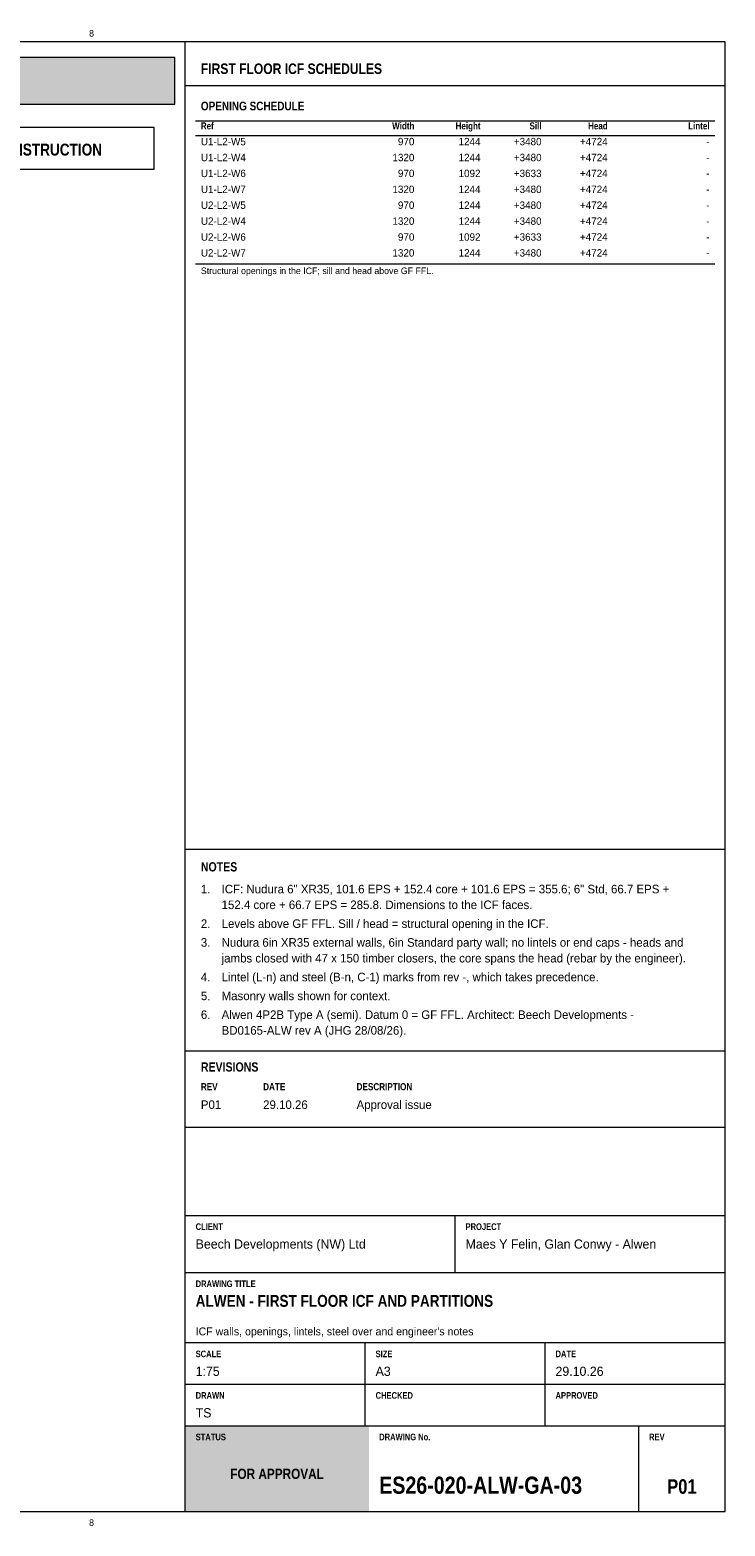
# Model space of a CAD drawing. Header units: millimetres. Extents: x 17 to 413, y 4 to 292.
# Tile 4 of 4: x 279 to 413, y 4 to 292. Entities that reach past the tile are written whole.
import ezdxf
from ezdxf.enums import TextEntityAlignment as Align

# ---------------------------------------------------------------- set-up
doc = ezdxf.new("R2010")
doc.units = ezdxf.units.MM
for name, color, linetype in [('FILL-TEAL', 7, 'Continuous'), ('FILL-WHITE', 7, 'Continuous'), ('LINE-INK', 7, 'Continuous'), ('LINE-RED', 7, 'Continuous'), ('LINE-TEAL', 7, 'Continuous'), ('TEXT-EPS', 7, 'Continuous'), ('TEXT-INK', 7, 'Continuous'), ('TEXT-RED', 7, 'Continuous'), ('TEXT-STEEL_GREY', 7, 'Continuous'), ('TEXT-TEAL', 7, 'Continuous'), ('TEXT-WHITE', 7, 'Continuous')]:
    doc.layers.add(name, color=color, linetype=linetype)
doc.styles.add('OpenSansCondensed-Bold', font='OpenSansCondensed-Bold.ttf')

msp = doc.modelspace()

# ---------------------------------------------------------------- hatches: boundary and pattern name
at = {"layer": 'FILL-TEAL', "true_color": 0x009e85}
h = msp.add_hatch(color=256, dxfattribs=at)
h.dxf.hatch_style = 1
h.paths.add_polyline_path([(309.01, 7), (344.37, 7), (344.37, 23.5), (309.01, 23.5)])
at = {"layer": 'FILL-WHITE', "true_color": 0xfff5f0}
h = msp.add_hatch(color=256, dxfattribs=at)
h.dxf.hatch_style = 1
h.paths.add_polyline_path([(23, 278), (307, 278), (307, 287), (23, 287)])

# ---------------------------------------------------------------- linework, layer by layer
at = {"layer": 'LINE-INK', "lineweight": 5}
for p, q in [((309, 7), (309, 290)), ((311, 274.8), (411, 274.8)), ((311, 271.94), (411, 271.94)), ((311, 247.24), (411, 247.24)), ((309, 134.54), (413, 134.54)), ((309, 95.7), (413, 95.7)), ((309, 81), (413, 81)), ((309, 64), (413, 64)), ((361, 53), (361, 64)), ((309, 53), (413, 53)), ((309, 39.5), (413, 39.5)), ((343.67, 31.5), (343.67, 39.5)), ((378.33, 31.5), (378.33, 39.5)), ((309, 31.5), (413, 31.5)), ((343.67, 23.5), (343.67, 31.5)), ((378.33, 23.5), (378.33, 31.5)), ((309, 23.5), (413, 23.5)), ((396.36, 7), (396.36, 23.5))]:
    msp.add_line(p, q, dxfattribs=at)
msp.add_lwpolyline([(20, 7), (413, 7), (413, 290), (20, 290)], close=True, dxfattribs=at)
at = {"layer": 'LINE-RED', "lineweight": 5}
for points in [[(23, 278), (307, 278), (307, 287), (23, 287)], [(226.21, 265.5), (303, 265.5), (303, 273.5), (226.21, 273.5)]]:
    msp.add_lwpolyline(points, close=True, dxfattribs=at)
at = {"layer": 'LINE-TEAL', "lineweight": 5}
msp.add_line((309, 281.6), (413, 281.6), dxfattribs=at)

# ---------------------------------------------------------------- texts
at = {"layer": 'TEXT-EPS', "style": 'OpenSansCondensed-Bold'}
msp.add_text('STATUS', height=1.27, dxfattribs=at).set_placement((311, 20.7))
at = {"layer": 'TEXT-INK', "style": 'OpenSansCondensed-Bold'}
for s, height, p in [('OPENING SCHEDULE', 1.6764, (312, 276.8)), ('NOTES', 1.778, (312, 130.24)), ('REVISIONS', 1.778, (312, 91.7)), ('ALWEN - FIRST FLOOR ICF AND PARTITIONS', 2.286, (311, 46.4)), ('ES26-020-ALW-GA-03', 3.302, (346.36, 10.4))]:
    msp.add_text(s, height=height, dxfattribs=at).set_placement(p)
at = {"layer": 'TEXT-INK'}
for s, height, p in [('U1-L2-W5', 1.422, (312, 270.08)), ('U1-L2-W4', 1.422, (312, 267.01)), ('U1-L2-W6', 1.422, (312, 263.95)), ('U1-L2-W7', 1.422, (312, 260.89)), ('U2-L2-W5', 1.422, (312, 257.83)), ('U2-L2-W4', 1.422, (312, 254.76)), ('U2-L2-W6', 1.422, (312, 251.7)), ('U2-L2-W7', 1.422, (312, 248.64)), ('1.', 1.651, (312, 126.02)), ('ICF: Nudura 6" XR35, 101.6 EPS + 152.4 core + 101.6 EPS = 355.6; 6" Std, 66.7 EPS +', 1.651, (316, 126.02)), ('152.4 core + 66.7 EPS = 285.8. Dimensions to the ICF faces.', 1.651, (316, 122.99)), ('2.', 1.651, (312, 119.36)), ('Levels above GF FFL. Sill / head = structural opening in the ICF.', 1.651, (316, 119.36)), ('3.', 1.651, (312, 115.74)), ('Nudura 6in XR35 external walls, 6in Standard party wall; no lintels or end caps - heads and', 1.651, (316, 115.74)), ('jambs closed with 47 x 150 timber closers, the core spans the head (rebar by the engineer).', 1.651, (316, 112.71)), ('4.', 1.651, (312, 109.08)), ('Lintel (L-n) and steel (B-n, C-1) marks from rev -, which takes precedence.', 1.651, (316, 109.08)), ('5.', 1.651, (312, 105.45)), ('Masonry walls shown for context.', 1.651, (316, 105.45)), ('6.', 1.651, (312, 101.83)), ('Alwen 4P2B Type A (semi). Datum 0 = GF FFL. Architect: Beech Developments -', 1.651, (316, 101.83)), ('BD0165-ALW rev A (JHG 28/08/26).', 1.651, (316, 98.8)), ('P01', 1.651, (312, 84.5)), ('29.10.26', 1.651, (324, 84.5)), ('Approval issue', 1.651, (342, 84.5)), ('Beech Developments (NW) Ltd', 1.778, (311, 57.6)), ('Maes Y Felin, Glan Conwy - Alwen', 1.778, (363, 57.6)), ('1:75', 1.778, (311, 33.1)), ('A3', 1.778, (345.67, 33.1)), ('29.10.26', 1.778, (380.33, 33.1)), ('TS', 1.778, (311, 25.1))]:
    msp.add_text(s, height=height, dxfattribs=at).set_placement(p)
for s, height, p in [('970', 1.422, (353.14, 270.08)), ('1244', 1.422, (365.88, 270.08)), ('+3480', 1.422, (377.64, 270.08)), ('+4724', 1.422, (390.38, 270.08)), ('1320', 1.422, (353.14, 267.01)), ('1244', 1.422, (365.88, 267.01)), ('+3480', 1.422, (377.64, 267.01)), ('+4724', 1.422, (390.38, 267.01)), ('-', 1.42, (410, 270.08)), ('970', 1.422, (353.14, 263.95)), ('1092', 1.422, (365.88, 263.95)), ('+3633', 1.422, (377.64, 263.95)), ('+4724', 1.422, (390.38, 263.95)), ('-', 1.42, (410, 267.01)), ('1320', 1.422, (353.14, 260.89)), ('1244', 1.422, (365.88, 260.89)), ('+3480', 1.422, (377.64, 260.89)), ('+4724', 1.422, (390.38, 260.89)), ('-', 1.42, (410, 263.95)), ('-', 1.42, (410, 260.89)), ('970', 1.422, (353.14, 257.83)), ('1244', 1.422, (365.88, 257.83)), ('+3480', 1.422, (377.64, 257.83)), ('+4724', 1.422, (390.38, 257.83)), ('-', 1.42, (410, 257.83)), ('1320', 1.422, (353.14, 254.76)), ('1244', 1.422, (365.88, 254.76)), ('+3480', 1.422, (377.64, 254.76)), ('+4724', 1.422, (390.38, 254.76)), ('-', 1.42, (410, 254.76)), ('970', 1.422, (353.14, 251.7)), ('1092', 1.422, (365.88, 251.7)), ('+3633', 1.422, (377.64, 251.7)), ('+4724', 1.422, (390.38, 251.7)), ('-', 1.42, (410, 251.7)), ('1320', 1.422, (353.14, 248.64)), ('1244', 1.422, (365.88, 248.64)), ('+3480', 1.422, (377.64, 248.64)), ('+4724', 1.422, (390.38, 248.64)), ('-', 1.42, (410, 248.64))]:
    msp.add_text(s, height=height, dxfattribs=at).set_placement(p, align=Align.RIGHT)
at = {"layer": 'TEXT-INK', "style": 'OpenSansCondensed-Bold'}
msp.add_text('P01', height=2.794, dxfattribs=at).set_placement((404.68, 10.4), align=Align.CENTER)
at = {"layer": 'TEXT-RED', "style": 'OpenSansCondensed-Bold'}
msp.add_text('FOR APPROVAL - NOT FOR CONSTRUCTION', height=2.286, dxfattribs=at).set_placement((264.6, 268.1), align=Align.CENTER)
at = {"layer": 'TEXT-STEEL_GREY'}
for p in [(290.94, 291), (290.94, 4.2)]:
    msp.add_text('8', height=1.27, dxfattribs=at).set_placement(p, align=Align.CENTER)
at = {"layer": 'TEXT-STEEL_GREY', "style": 'OpenSansCondensed-Bold'}
for s, height, p in [('Ref', 1.346, (312, 273.14)), ('REV', 1.372, (312, 88.1)), ('DATE', 1.372, (324, 88.1)), ('DESCRIPTION', 1.3716, (342, 88.1)), ('CLIENT', 1.27, (311, 61.2)), ('PROJECT', 1.27, (363, 61.2)), ('DRAWING TITLE', 1.27, (311, 50.2)), ('SCALE', 1.27, (311, 36.7)), ('SIZE', 1.27, (345.67, 36.7)), ('DATE', 1.27, (380.33, 36.7)), ('DRAWN', 1.27, (311, 28.7)), ('CHECKED', 1.27, (345.67, 28.7)), ('APPROVED', 1.27, (380.33, 28.7)), ('DRAWING No.', 1.27, (346.36, 20.7)), ('REV', 1.27, (398.36, 20.7))]:
    msp.add_text(s, height=height, dxfattribs=at).set_placement(p)
for s, p in [('Width', (353.14, 273.14)), ('Height', (365.88, 273.14)), ('Sill', (377.64, 273.14)), ('Head', (390.38, 273.14)), ('Lintel', (410, 273.14))]:
    msp.add_text(s, height=1.346, dxfattribs=at).set_placement(p, align=Align.RIGHT)
at = {"layer": 'TEXT-STEEL_GREY'}
for s, height, p in [('Structural openings in the ICF; sill and head above GF FFL.', 1.27, (312, 245.27)), ("ICF walls, openings, lintels, steel over and engineer's notes", 1.524, (311, 40.9))]:
    msp.add_text(s, height=height, dxfattribs=at).set_placement(p)
at = {"layer": 'TEXT-TEAL', "style": 'OpenSansCondensed-Bold'}
msp.add_text('FIRST FLOOR ICF SCHEDULES', height=2.032, dxfattribs=at).set_placement((312, 283.8))
at = {"layer": 'TEXT-WHITE', "style": 'OpenSansCondensed-Bold'}
msp.add_text('FOR APPROVAL', height=1.9812, dxfattribs=at).set_placement((326.68, 13.25), align=Align.CENTER)

doc.saveas('drawing.dxf')
